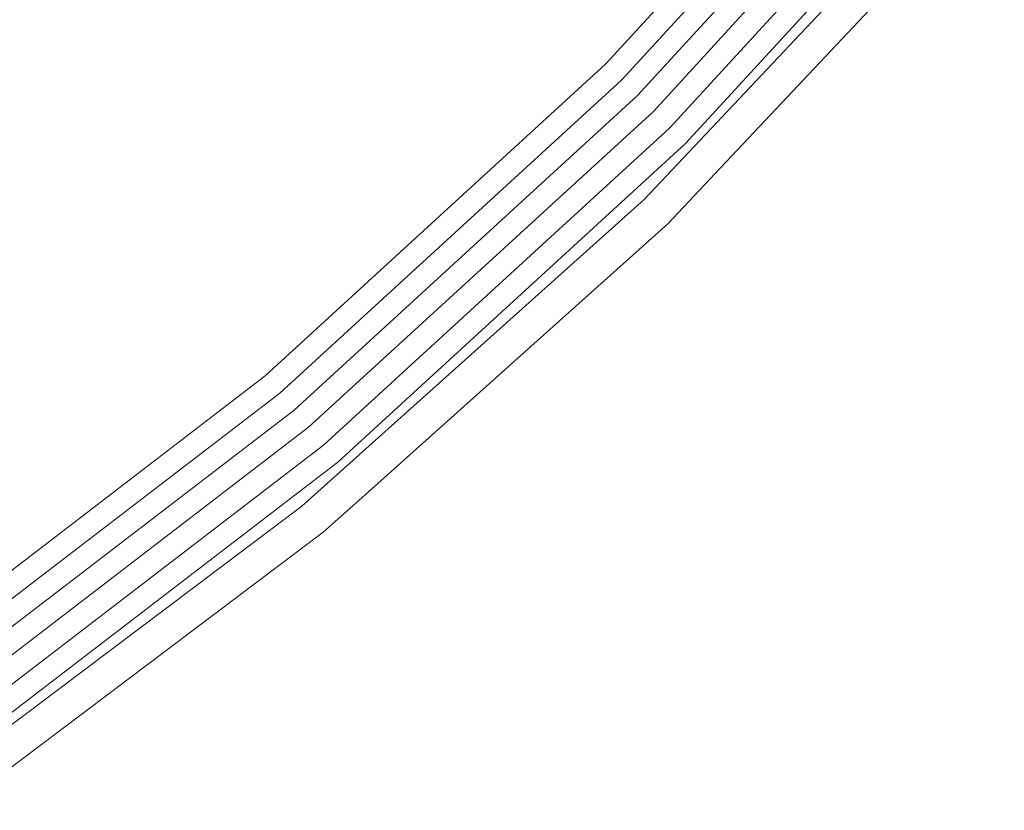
# Model space of a CAD drawing. Header units: millimetres. Extents: x -121 to 130, y -124 to 124.
# Tile 27 of 41: x 70 to 92, y -99 to -82. Entities that reach past the tile are written whole.
import ezdxf

# ---------------------------------------------------------------- set-up
doc = ezdxf.new("R2010")
doc.units = ezdxf.units.MM
doc.header["$LTSCALE"] = 25.4
doc.layers.add('Lighting-Moving Light', color=7, linetype='Continuous', lineweight=5, true_color=0x000000)

# ---------------------------------------------------------------- blocks, each defined once
blk = doc.blocks.new('Group-2-1')
at = {"layer": 'Lighting-Moving Light', "color": 7, "linetype": 'Continuous', "lineweight": 5, "transparency": 33554687}
for points, invisible_edges in [([(-38414.917, 5638.843, -578.305), (-38421.828, 5631.301, -578.305), (-38421.827, 5631.3, -578.263), (-38414.916, 5638.842, -578.263)], 14), ([(-38421.828, 5631.301, -578.305), (-38414.917, 5638.843, -578.305), (-38414.159, 5638.206, -677.305), (-38421.128, 5630.601, -677.305)], 10), ([(-38414.916, 5638.842, -578.263), (-38421.827, 5631.3, -578.263), (-38421.823, 5631.296, -578.222), (-38414.912, 5638.839, -578.222)], 15), ([(-38414.912, 5638.839, -578.222), (-38421.823, 5631.296, -578.222), (-38421.818, 5631.291, -578.181), (-38414.906, 5638.833, -578.181)], 15), ([(-38414.906, 5638.833, -578.181), (-38421.818, 5631.291, -578.181), (-38421.809, 5631.283, -578.141), (-38414.897, 5638.826, -578.141)], 15), ([(-38414.897, 5638.826, -578.141), (-38421.809, 5631.283, -578.141), (-38421.799, 5631.272, -578.103), (-38414.886, 5638.816, -578.103)], 15), ([(-38414.886, 5638.816, -578.103), (-38421.799, 5631.272, -578.103), (-38421.786, 5631.259, -578.065), (-38414.872, 5638.805, -578.065)], 15), ([(-38414.872, 5638.805, -578.065), (-38421.786, 5631.259, -578.065), (-38421.771, 5631.244, -578.029), (-38414.856, 5638.791, -578.029)], 15), ([(-38414.856, 5638.791, -578.029), (-38421.771, 5631.244, -578.029), (-38421.754, 5631.227, -577.995), (-38414.838, 5638.776, -577.995)], 15), ([(-38414.838, 5638.776, -577.995), (-38421.754, 5631.227, -577.995), (-38421.735, 5631.209, -577.963), (-38414.817, 5638.759, -577.963)], 15), ([(-38414.817, 5638.759, -577.963), (-38421.735, 5631.209, -577.963), (-38421.715, 5631.188, -577.934), (-38414.795, 5638.74, -577.934)], 15), ([(-38414.795, 5638.74, -577.934), (-38421.715, 5631.188, -577.934), (-38421.692, 5631.166, -577.907), (-38414.77, 5638.72, -577.907)], 15), ([(-38414.77, 5638.72, -577.907), (-38421.692, 5631.166, -577.907), (-38421.669, 5631.142, -577.882), (-38414.745, 5638.698, -577.882)], 15), ([(-38414.745, 5638.698, -577.882), (-38421.669, 5631.142, -577.882), (-38421.643, 5631.116, -577.861), (-38414.717, 5638.675, -577.861)], 15), ([(-38414.717, 5638.675, -577.861), (-38421.643, 5631.116, -577.861), (-38421.617, 5631.09, -577.843), (-38414.689, 5638.651, -577.843)], 15), ([(-38414.689, 5638.651, -577.843), (-38421.617, 5631.09, -577.843), (-38421.59, 5631.063, -577.827), (-38414.659, 5638.626, -577.827)], 15), ([(-38414.659, 5638.626, -577.827), (-38421.59, 5631.063, -577.827), (-38421.561, 5631.035, -577.815), (-38414.629, 5638.601, -577.815)], 15), ([(-38414.629, 5638.601, -577.815), (-38421.561, 5631.035, -577.815), (-38421.533, 5631.006, -577.807), (-38414.597, 5638.574, -577.807)], 15), ([(-38414.597, 5638.574, -577.807), (-38421.533, 5631.006, -577.807), (-38421.503, 5630.977, -577.802), (-38414.566, 5638.548, -577.802)], 15), ([(-38414.566, 5638.548, -577.802), (-38421.503, 5630.977, -577.802), (-38421.474, 5630.947, -577.8), (-38414.534, 5638.521, -577.8)], 11), ([(-38420.975, 5628.296, -577.8), (-38413.992, 5635.707, -577.8), (-38414.534, 5638.521, -577.8), (-38421.474, 5630.947, -577.8)], 10), ([(-38414.157, 5638.205, -677.348), (-38421.126, 5630.599, -677.348), (-38421.128, 5630.601, -677.305), (-38414.159, 5638.206, -677.305)], 11), ([(-38414.152, 5638.201, -677.391), (-38421.122, 5630.595, -677.391), (-38421.126, 5630.599, -677.348), (-38414.157, 5638.205, -677.348)], 15), ([(-38414.145, 5638.195, -677.433), (-38421.115, 5630.588, -677.433), (-38421.122, 5630.595, -677.391), (-38414.152, 5638.201, -677.391)], 15), ([(-38414.134, 5638.186, -677.475), (-38421.105, 5630.578, -677.475), (-38421.115, 5630.588, -677.433), (-38414.145, 5638.195, -677.433)], 15), ([(-38414.121, 5638.175, -677.515), (-38421.093, 5630.567, -677.515), (-38421.105, 5630.578, -677.475), (-38414.134, 5638.186, -677.475)], 15), ([(-38414.106, 5638.162, -677.553), (-38421.079, 5630.552, -677.553), (-38421.093, 5630.567, -677.515), (-38414.121, 5638.175, -677.515)], 15), ([(-38414.088, 5638.147, -677.589), (-38421.062, 5630.536, -677.589), (-38421.079, 5630.552, -677.553), (-38414.106, 5638.162, -677.553)], 15), ([(-38414.068, 5638.13, -677.624), (-38421.044, 5630.517, -677.624), (-38421.062, 5630.536, -677.589), (-38414.088, 5638.147, -677.589)], 15), ([(-38414.045, 5638.111, -677.655), (-38421.023, 5630.496, -677.655), (-38421.044, 5630.517, -677.624), (-38414.068, 5638.13, -677.624)], 15), ([(-38414.02, 5638.09, -677.684), (-38421, 5630.473, -677.684), (-38421.023, 5630.496, -677.655), (-38414.045, 5638.111, -677.655)], 15), ([(-38413.994, 5638.068, -677.711), (-38420.976, 5630.449, -677.711), (-38421, 5630.473, -677.684), (-38414.02, 5638.09, -677.684)], 15), ([(-38413.966, 5638.045, -677.734), (-38420.95, 5630.423, -677.734), (-38420.976, 5630.449, -677.711), (-38413.994, 5638.068, -677.711)], 15), ([(-38413.936, 5638.02, -677.754), (-38420.923, 5630.396, -677.754), (-38420.95, 5630.423, -677.734), (-38413.966, 5638.045, -677.734)], 15), ([(-38413.906, 5637.994, -677.77), (-38420.894, 5630.367, -677.77), (-38420.923, 5630.396, -677.754), (-38413.936, 5638.02, -677.754)], 15), ([(-38413.874, 5637.967, -677.783), (-38420.865, 5630.338, -677.783), (-38420.894, 5630.367, -677.77), (-38413.906, 5637.994, -677.77)], 15), ([(-38413.842, 5637.94, -677.793), (-38420.835, 5630.308, -677.793), (-38420.865, 5630.338, -677.783), (-38413.874, 5637.967, -677.783)], 15), ([(-38413.809, 5637.913, -677.798), (-38420.805, 5630.278, -677.798), (-38420.835, 5630.308, -677.793), (-38413.842, 5637.94, -677.793)], 15), ([(-38413.776, 5637.885, -677.8), (-38420.774, 5630.247, -677.8), (-38420.805, 5630.278, -677.798), (-38413.809, 5637.913, -677.798)], 14), ([(-38413.379, 5637.552, -677.8), (-38420.408, 5629.881, -677.8), (-38420.774, 5630.247, -677.8), (-38413.776, 5637.885, -677.8)], 10), ([(-38413.347, 5637.525, -677.798), (-38420.378, 5629.851, -677.798), (-38420.408, 5629.881, -677.8), (-38413.379, 5637.552, -677.8)], 11), ([(-38413.314, 5637.498, -677.792), (-38420.348, 5629.822, -677.792), (-38420.378, 5629.851, -677.798), (-38413.347, 5637.525, -677.798)], 15), ([(-38413.283, 5637.471, -677.782), (-38420.319, 5629.792, -677.782), (-38420.348, 5629.822, -677.792), (-38413.314, 5637.498, -677.792)], 15), ([(-38413.252, 5637.445, -677.769), (-38420.291, 5629.764, -677.769), (-38420.319, 5629.792, -677.782), (-38413.283, 5637.471, -677.782)], 15), ([(-38413.222, 5637.42, -677.752), (-38420.263, 5629.736, -677.752), (-38420.291, 5629.764, -677.769), (-38413.252, 5637.445, -677.769)], 15), ([(-38413.193, 5637.396, -677.733), (-38420.236, 5629.709, -677.733), (-38420.263, 5629.736, -677.752), (-38413.222, 5637.42, -677.752)], 15), ([(-38413.165, 5637.373, -677.71), (-38420.211, 5629.684, -677.71), (-38420.236, 5629.709, -677.733), (-38413.193, 5637.396, -677.733)], 15), ([(-38413.139, 5637.351, -677.684), (-38420.187, 5629.66, -677.684), (-38420.211, 5629.684, -677.71), (-38413.165, 5637.373, -677.71)], 15), ([(-38413.115, 5637.331, -677.655), (-38420.165, 5629.638, -677.655), (-38420.187, 5629.66, -677.684), (-38413.139, 5637.351, -677.684)], 15), ([(-38413.093, 5637.312, -677.624), (-38420.144, 5629.617, -677.624), (-38420.165, 5629.638, -677.655), (-38413.115, 5637.331, -677.655)], 15), ([(-38413.073, 5637.295, -677.591), (-38420.126, 5629.599, -677.591), (-38420.144, 5629.617, -677.624), (-38413.093, 5637.312, -677.624)], 15), ([(-38413.055, 5637.281, -677.555), (-38420.109, 5629.582, -677.555), (-38420.126, 5629.599, -677.591), (-38413.073, 5637.295, -677.591)], 15), ([(-38413.04, 5637.268, -677.518), (-38420.095, 5629.568, -677.518), (-38420.109, 5629.582, -677.555), (-38413.055, 5637.281, -677.555)], 15), ([(-38413.027, 5637.257, -677.478), (-38420.083, 5629.556, -677.478), (-38420.095, 5629.568, -677.518), (-38413.04, 5637.268, -677.518)], 15), ([(-38413.017, 5637.248, -677.438), (-38420.074, 5629.547, -677.438), (-38420.083, 5629.556, -677.478), (-38413.027, 5637.257, -677.478)], 15), ([(-38413.009, 5637.242, -677.397), (-38420.067, 5629.54, -677.397), (-38420.074, 5629.547, -677.438), (-38413.017, 5637.248, -677.438)], 15), ([(-38413.004, 5637.237, -677.355), (-38420.062, 5629.535, -677.355), (-38420.067, 5629.54, -677.397), (-38413.009, 5637.242, -677.397)], 15), ([(-38413.002, 5637.236, -677.312), (-38420.06, 5629.533, -677.312), (-38420.062, 5629.535, -677.355), (-38413.004, 5637.237, -677.355)], 14), ([(-38420.06, 5629.533, -677.312), (-38413.002, 5637.236, -677.312), (-38413.425, 5635.216, -578.545)], 10), ([(-38413.992, 5635.707, -577.8), (-38420.975, 5628.296, -577.8), (-38420.929, 5628.249, -577.803), (-38413.943, 5635.664, -577.803)], 14), ([(-38413.943, 5635.664, -577.803), (-38420.929, 5628.249, -577.803), (-38420.884, 5628.203, -577.811), (-38413.894, 5635.622, -577.811)], 15), ([(-38413.894, 5635.622, -577.811), (-38420.884, 5628.203, -577.811), (-38420.84, 5628.158, -577.825), (-38413.846, 5635.58, -577.825)], 15), ([(-38413.846, 5635.58, -577.825), (-38420.84, 5628.158, -577.825), (-38420.796, 5628.113, -577.845), (-38413.799, 5635.54, -577.845)], 15), ([(-38413.799, 5635.54, -577.845), (-38420.796, 5628.113, -577.845), (-38420.754, 5628.07, -577.87), (-38413.754, 5635.5, -577.87)], 15), ([(-38413.754, 5635.5, -577.87), (-38420.754, 5628.07, -577.87), (-38420.714, 5628.029, -577.9), (-38413.71, 5635.462, -577.9)], 15), ([(-38413.71, 5635.462, -577.9), (-38420.714, 5628.029, -577.9), (-38420.676, 5627.989, -577.935), (-38413.668, 5635.426, -577.935)], 15), ([(-38413.668, 5635.426, -577.935), (-38420.676, 5627.989, -577.935), (-38420.639, 5627.952, -577.974), (-38413.629, 5635.393, -577.974)], 15), ([(-38413.629, 5635.393, -577.974), (-38420.639, 5627.952, -577.974), (-38420.606, 5627.918, -578.018), (-38413.593, 5635.361, -578.018)], 15), ([(-38413.593, 5635.361, -578.018), (-38420.606, 5627.918, -578.018), (-38420.575, 5627.886, -578.066), (-38413.559, 5635.332, -578.066)], 15), ([(-38413.559, 5635.332, -578.066), (-38420.575, 5627.886, -578.066), (-38420.547, 5627.857, -578.117), (-38413.529, 5635.306, -578.117)], 15), ([(-38413.529, 5635.306, -578.117), (-38420.547, 5627.857, -578.117), (-38420.522, 5627.832, -578.172), (-38413.502, 5635.283, -578.172)], 15), ([(-38413.502, 5635.283, -578.172), (-38420.522, 5627.832, -578.172), (-38420.501, 5627.81, -578.23), (-38413.479, 5635.263, -578.23)], 15), ([(-38413.479, 5635.263, -578.23), (-38420.501, 5627.81, -578.23), (-38420.484, 5627.792, -578.29), (-38413.46, 5635.247, -578.29)], 15), ([(-38413.46, 5635.247, -578.29), (-38420.484, 5627.792, -578.29), (-38420.47, 5627.778, -578.352), (-38413.445, 5635.234, -578.352)], 15), ([(-38413.445, 5635.234, -578.352), (-38420.47, 5627.778, -578.352), (-38420.46, 5627.768, -578.415), (-38413.434, 5635.224, -578.415)], 15), ([(-38413.434, 5635.224, -578.415), (-38420.46, 5627.768, -578.415), (-38420.453, 5627.761, -578.48), (-38413.428, 5635.218, -578.48)], 15), ([(-38419.402, 5628.873, -578.545), (-38413.425, 5635.216, -578.545), (-38413.428, 5635.218, -578.48), (-38420.453, 5627.761, -578.48)], 14), ([(-38413.425, 5635.216, -578.545), (-38419.402, 5628.873, -578.545), (-38420.06, 5629.533, -677.312)], 10), ([(-38421.828, 5631.301, -578.305), (-38429.369, 5624.39, -578.305), (-38429.369, 5624.389, -578.263), (-38421.827, 5631.3, -578.263)], 14), ([(-38429.369, 5624.39, -578.305), (-38421.828, 5631.301, -578.305), (-38421.128, 5630.601, -677.305), (-38428.733, 5623.632, -677.305)], 10), ([(-38421.827, 5631.3, -578.263), (-38429.369, 5624.389, -578.263), (-38429.365, 5624.385, -578.222), (-38421.823, 5631.296, -578.222)], 15), ([(-38421.823, 5631.296, -578.222), (-38429.365, 5624.385, -578.222), (-38429.36, 5624.379, -578.181), (-38421.818, 5631.291, -578.181)], 15), ([(-38421.818, 5631.291, -578.181), (-38429.36, 5624.379, -578.181), (-38429.353, 5624.37, -578.141), (-38421.809, 5631.283, -578.141)], 15), ([(-38421.809, 5631.283, -578.141), (-38429.353, 5624.37, -578.141), (-38429.343, 5624.359, -578.103), (-38421.799, 5631.272, -578.103)], 15), ([(-38421.799, 5631.272, -578.103), (-38429.343, 5624.359, -578.103), (-38429.332, 5624.345, -578.065), (-38421.786, 5631.259, -578.065)], 15), ([(-38421.786, 5631.259, -578.065), (-38429.332, 5624.345, -578.065), (-38429.318, 5624.329, -578.029), (-38421.771, 5631.244, -578.029)], 15), ([(-38421.771, 5631.244, -578.029), (-38429.318, 5624.329, -578.029), (-38429.303, 5624.311, -577.995), (-38421.754, 5631.227, -577.995)], 15), ([(-38421.754, 5631.227, -577.995), (-38429.303, 5624.311, -577.995), (-38429.286, 5624.29, -577.963), (-38421.735, 5631.209, -577.963)], 15), ([(-38421.735, 5631.209, -577.963), (-38429.286, 5624.29, -577.963), (-38429.267, 5624.268, -577.934), (-38421.715, 5631.188, -577.934)], 15), ([(-38421.715, 5631.188, -577.934), (-38429.267, 5624.268, -577.934), (-38429.246, 5624.244, -577.907), (-38421.692, 5631.166, -577.907)], 15), ([(-38421.692, 5631.166, -577.907), (-38429.246, 5624.244, -577.907), (-38429.225, 5624.218, -577.882), (-38421.669, 5631.142, -577.882)], 15), ([(-38421.669, 5631.142, -577.882), (-38429.225, 5624.218, -577.882), (-38429.202, 5624.19, -577.861), (-38421.643, 5631.116, -577.861)], 15), ([(-38421.643, 5631.116, -577.861), (-38429.202, 5624.19, -577.861), (-38429.178, 5624.162, -577.843), (-38421.617, 5631.09, -577.843)], 15), ([(-38421.617, 5631.09, -577.843), (-38429.178, 5624.162, -577.843), (-38429.153, 5624.132, -577.827), (-38421.59, 5631.063, -577.827)], 15), ([(-38421.59, 5631.063, -577.827), (-38429.153, 5624.132, -577.827), (-38429.127, 5624.102, -577.815), (-38421.561, 5631.035, -577.815)], 15), ([(-38421.561, 5631.035, -577.815), (-38429.127, 5624.102, -577.815), (-38429.101, 5624.07, -577.807), (-38421.533, 5631.006, -577.807)], 15), ([(-38421.533, 5631.006, -577.807), (-38429.101, 5624.07, -577.807), (-38429.075, 5624.039, -577.802), (-38421.503, 5630.977, -577.802)], 15), ([(-38421.503, 5630.977, -577.802), (-38429.075, 5624.039, -577.802), (-38429.048, 5624.007, -577.8), (-38421.474, 5630.947, -577.8)], 11), ([(-38428.56, 5621.504, -577.8), (-38420.975, 5628.296, -577.8), (-38421.474, 5630.947, -577.8), (-38429.048, 5624.007, -577.8)], 10), ([(-38421.126, 5630.599, -677.348), (-38428.732, 5623.63, -677.348), (-38428.733, 5623.632, -677.305), (-38421.128, 5630.601, -677.305)], 11), ([(-38421.122, 5630.595, -677.391), (-38428.728, 5623.625, -677.391), (-38428.732, 5623.63, -677.348), (-38421.126, 5630.599, -677.348)], 15), ([(-38421.115, 5630.588, -677.433), (-38428.721, 5623.618, -677.433), (-38428.728, 5623.625, -677.391), (-38421.122, 5630.595, -677.391)], 15), ([(-38421.105, 5630.578, -677.475), (-38428.713, 5623.608, -677.475), (-38428.721, 5623.618, -677.433), (-38421.115, 5630.588, -677.433)], 15), ([(-38421.093, 5630.567, -677.515), (-38428.702, 5623.595, -677.515), (-38428.713, 5623.608, -677.475), (-38421.105, 5630.578, -677.475)], 15), ([(-38421.079, 5630.552, -677.553), (-38428.689, 5623.579, -677.553), (-38428.702, 5623.595, -677.515), (-38421.093, 5630.567, -677.515)], 15), ([(-38421.062, 5630.536, -677.589), (-38428.674, 5623.561, -677.589), (-38428.689, 5623.579, -677.553), (-38421.079, 5630.552, -677.553)], 15), ([(-38421.044, 5630.517, -677.624), (-38428.657, 5623.541, -677.624), (-38428.674, 5623.561, -677.589), (-38421.062, 5630.536, -677.589)], 15), ([(-38421.023, 5630.496, -677.655), (-38428.638, 5623.518, -677.655), (-38428.657, 5623.541, -677.624), (-38421.044, 5630.517, -677.624)], 15), ([(-38421, 5630.473, -677.684), (-38428.617, 5623.494, -677.684), (-38428.638, 5623.518, -677.655), (-38421.023, 5630.496, -677.655)], 15), ([(-38420.976, 5630.449, -677.711), (-38428.595, 5623.467, -677.711), (-38428.617, 5623.494, -677.684), (-38421, 5630.473, -677.684)], 15), ([(-38420.95, 5630.423, -677.734), (-38428.571, 5623.439, -677.734), (-38428.595, 5623.467, -677.711), (-38420.976, 5630.449, -677.711)], 15), ([(-38420.923, 5630.396, -677.754), (-38428.547, 5623.41, -677.754), (-38428.571, 5623.439, -677.734), (-38420.95, 5630.423, -677.734)], 15), ([(-38420.894, 5630.367, -677.77), (-38428.521, 5623.379, -677.77), (-38428.547, 5623.41, -677.754), (-38420.923, 5630.396, -677.754)], 15), ([(-38420.865, 5630.338, -677.783), (-38428.494, 5623.347, -677.783), (-38428.521, 5623.379, -677.77), (-38420.894, 5630.367, -677.77)], 15), ([(-38420.835, 5630.308, -677.793), (-38428.467, 5623.315, -677.793), (-38428.494, 5623.347, -677.783), (-38420.865, 5630.338, -677.783)], 15), ([(-38420.805, 5630.278, -677.798), (-38428.439, 5623.282, -677.798), (-38428.467, 5623.315, -677.793), (-38420.835, 5630.308, -677.793)], 15), ([(-38420.774, 5630.247, -677.8), (-38428.412, 5623.249, -677.8), (-38428.439, 5623.282, -677.798), (-38420.805, 5630.278, -677.798)], 14), ([(-38428.412, 5623.249, -677.8), (-38420.774, 5630.247, -677.8), (-38420.408, 5629.881, -677.8), (-38428.079, 5622.852, -677.8)], 10), ([(-38420.378, 5629.851, -677.798), (-38428.052, 5622.82, -677.798), (-38428.079, 5622.852, -677.8), (-38420.408, 5629.881, -677.8)], 11), ([(-38420.348, 5629.822, -677.792), (-38428.025, 5622.788, -677.792), (-38428.052, 5622.82, -677.798), (-38420.378, 5629.851, -677.798)], 15), ([(-38420.319, 5629.792, -677.782), (-38427.998, 5622.756, -677.782), (-38428.025, 5622.788, -677.792), (-38420.348, 5629.822, -677.792)], 15), ([(-38420.291, 5629.764, -677.769), (-38427.972, 5622.725, -677.769), (-38427.998, 5622.756, -677.782), (-38420.319, 5629.792, -677.782)], 15), ([(-38420.263, 5629.736, -677.752), (-38427.947, 5622.695, -677.752), (-38427.972, 5622.725, -677.769), (-38420.291, 5629.764, -677.769)], 15), ([(-38420.236, 5629.709, -677.733), (-38427.923, 5622.666, -677.733), (-38427.947, 5622.695, -677.752), (-38420.263, 5629.736, -677.752)], 15), ([(-38420.211, 5629.684, -677.71), (-38427.9, 5622.639, -677.71), (-38427.923, 5622.666, -677.733), (-38420.236, 5629.709, -677.733)], 15), ([(-38420.187, 5629.66, -677.684), (-38427.878, 5622.613, -677.684), (-38427.9, 5622.639, -677.71), (-38420.211, 5629.684, -677.71)], 15), ([(-38420.165, 5629.638, -677.655), (-38427.858, 5622.589, -677.655), (-38427.878, 5622.613, -677.684), (-38420.187, 5629.66, -677.684)], 15), ([(-38420.144, 5629.617, -677.624), (-38427.839, 5622.566, -677.624), (-38427.858, 5622.589, -677.655), (-38420.165, 5629.638, -677.655)], 15), ([(-38420.126, 5629.599, -677.591), (-38427.822, 5622.546, -677.591), (-38427.839, 5622.566, -677.624), (-38420.144, 5629.617, -677.624)], 15), ([(-38420.109, 5629.582, -677.555), (-38427.807, 5622.529, -677.555), (-38427.822, 5622.546, -677.591), (-38420.126, 5629.599, -677.591)], 15), ([(-38420.095, 5629.568, -677.518), (-38427.794, 5622.513, -677.518), (-38427.807, 5622.529, -677.555), (-38420.109, 5629.582, -677.555)], 15), ([(-38420.083, 5629.556, -677.478), (-38427.784, 5622.5, -677.478), (-38427.794, 5622.513, -677.518), (-38420.095, 5629.568, -677.518)], 15), ([(-38420.074, 5629.547, -677.438), (-38427.775, 5622.49, -677.438), (-38427.784, 5622.5, -677.478), (-38420.083, 5629.556, -677.478)], 15), ([(-38420.067, 5629.54, -677.397), (-38427.769, 5622.482, -677.397), (-38427.775, 5622.49, -677.438), (-38420.074, 5629.547, -677.438)], 15), ([(-38420.062, 5629.535, -677.355), (-38427.764, 5622.477, -677.355), (-38427.769, 5622.482, -677.397), (-38420.067, 5629.54, -677.397)], 15), ([(-38420.06, 5629.533, -677.312), (-38427.763, 5622.475, -677.312), (-38427.764, 5622.477, -677.355), (-38420.062, 5629.535, -677.355)], 14), ([(-38427.763, 5622.475, -677.312), (-38420.06, 5629.533, -677.312), (-38420.451, 5627.759, -578.545)], 10), ([(-38420.06, 5629.533, -677.312), (-38419.402, 5628.873, -578.545), (-38420.451, 5627.759, -578.545)], 9), ([(-38420.453, 5627.761, -578.48), (-38420.451, 5627.759, -578.545), (-38419.402, 5628.873, -578.545)], 9), ([(-38420.975, 5628.296, -577.8), (-38428.56, 5621.504, -577.8), (-38428.519, 5621.454, -577.803), (-38420.929, 5628.249, -577.803)], 14), ([(-38420.929, 5628.249, -577.803), (-38428.519, 5621.454, -577.803), (-38428.478, 5621.404, -577.811), (-38420.884, 5628.203, -577.811)], 15), ([(-38420.884, 5628.203, -577.811), (-38428.478, 5621.404, -577.811), (-38428.438, 5621.355, -577.825), (-38420.84, 5628.158, -577.825)], 15), ([(-38420.84, 5628.158, -577.825), (-38428.438, 5621.355, -577.825), (-38428.398, 5621.307, -577.845), (-38420.796, 5628.113, -577.845)], 15), ([(-38420.796, 5628.113, -577.845), (-38428.398, 5621.307, -577.845), (-38428.36, 5621.26, -577.87), (-38420.754, 5628.07, -577.87)], 15), ([(-38420.754, 5628.07, -577.87), (-38428.36, 5621.26, -577.87), (-38428.323, 5621.215, -577.9), (-38420.714, 5628.029, -577.9)], 15), ([(-38420.714, 5628.029, -577.9), (-38428.323, 5621.215, -577.9), (-38428.288, 5621.173, -577.935), (-38420.676, 5627.989, -577.935)], 15), ([(-38420.676, 5627.989, -577.935), (-38428.288, 5621.173, -577.935), (-38428.255, 5621.133, -577.974), (-38420.639, 5627.952, -577.974)], 15), ([(-38420.639, 5627.952, -577.974), (-38428.255, 5621.133, -577.974), (-38428.225, 5621.096, -578.018), (-38420.606, 5627.918, -578.018)], 15), ([(-38420.606, 5627.918, -578.018), (-38428.225, 5621.096, -578.018), (-38428.197, 5621.061, -578.066), (-38420.575, 5627.886, -578.066)], 15), ([(-38420.575, 5627.886, -578.066), (-38428.197, 5621.061, -578.066), (-38428.171, 5621.031, -578.117), (-38420.547, 5627.857, -578.117)], 15), ([(-38420.547, 5627.857, -578.117), (-38428.171, 5621.031, -578.117), (-38428.149, 5621.003, -578.172), (-38420.522, 5627.832, -578.172)], 15), ([(-38420.522, 5627.832, -578.172), (-38428.149, 5621.003, -578.172), (-38428.13, 5620.98, -578.23), (-38420.501, 5627.81, -578.23)], 15), ([(-38420.501, 5627.81, -578.23), (-38428.13, 5620.98, -578.23), (-38428.114, 5620.96, -578.29), (-38420.484, 5627.792, -578.29)], 15), ([(-38420.484, 5627.792, -578.29), (-38428.114, 5620.96, -578.29), (-38428.101, 5620.945, -578.352), (-38420.47, 5627.778, -578.352)], 15), ([(-38420.47, 5627.778, -578.352), (-38428.101, 5620.945, -578.352), (-38428.092, 5620.934, -578.415), (-38420.46, 5627.768, -578.415)], 15), ([(-38420.46, 5627.768, -578.415), (-38428.092, 5620.934, -578.415), (-38428.086, 5620.927, -578.48), (-38420.453, 5627.761, -578.48)], 15), ([(-38427.159, 5621.753, -578.545), (-38420.451, 5627.759, -578.545), (-38420.453, 5627.761, -578.48), (-38428.086, 5620.927, -578.48)], 14), ([(-38420.451, 5627.759, -578.545), (-38427.159, 5621.753, -578.545), (-38427.763, 5622.475, -677.312)], 10), ([(-38429.369, 5624.39, -578.305), (-38437.485, 5618.163, -578.305), (-38437.484, 5618.162, -578.263), (-38429.369, 5624.389, -578.263)], 14), ([(-38437.485, 5618.163, -578.305), (-38429.369, 5624.39, -578.305), (-38428.733, 5623.632, -677.305), (-38436.917, 5617.352, -677.305)], 10), ([(-38429.369, 5624.389, -578.263), (-38437.484, 5618.162, -578.263), (-38437.481, 5618.158, -578.222), (-38429.365, 5624.385, -578.222)], 15), ([(-38429.365, 5624.385, -578.222), (-38437.481, 5618.158, -578.222), (-38437.477, 5618.151, -578.181), (-38429.36, 5624.379, -578.181)], 15), ([(-38429.36, 5624.379, -578.181), (-38437.477, 5618.151, -578.181), (-38437.47, 5618.142, -578.141), (-38429.353, 5624.37, -578.141)], 15), ([(-38429.353, 5624.37, -578.141), (-38437.47, 5618.142, -578.141), (-38437.461, 5618.13, -578.103), (-38429.343, 5624.359, -578.103)], 15), ([(-38429.343, 5624.359, -578.103), (-38437.461, 5618.13, -578.103), (-38437.451, 5618.115, -578.065), (-38429.332, 5624.345, -578.065)], 15), ([(-38429.332, 5624.345, -578.065), (-38437.451, 5618.115, -578.065), (-38437.439, 5618.098, -578.029), (-38429.318, 5624.329, -578.029)], 15), ([(-38429.318, 5624.329, -578.029), (-38437.439, 5618.098, -578.029), (-38437.425, 5618.078, -577.995), (-38429.303, 5624.311, -577.995)], 15), ([(-38429.303, 5624.311, -577.995), (-38437.425, 5618.078, -577.995), (-38437.41, 5618.056, -577.963), (-38429.286, 5624.29, -577.963)], 15), ([(-38429.286, 5624.29, -577.963), (-38437.41, 5618.056, -577.963), (-38437.393, 5618.032, -577.934), (-38429.267, 5624.268, -577.934)], 15), ([(-38429.267, 5624.268, -577.934), (-38437.393, 5618.032, -577.934), (-38437.375, 5618.006, -577.907), (-38429.246, 5624.244, -577.907)], 15), ([(-38429.246, 5624.244, -577.907), (-38437.375, 5618.006, -577.907), (-38437.356, 5617.979, -577.882), (-38429.225, 5624.218, -577.882)], 15), ([(-38429.225, 5624.218, -577.882), (-38437.356, 5617.979, -577.882), (-38437.335, 5617.949, -577.861), (-38429.202, 5624.19, -577.861)], 15), ([(-38429.202, 5624.19, -577.861), (-38437.335, 5617.949, -577.861), (-38437.314, 5617.919, -577.843), (-38429.178, 5624.162, -577.843)], 15), ([(-38429.178, 5624.162, -577.843), (-38437.314, 5617.919, -577.843), (-38437.292, 5617.887, -577.827), (-38429.153, 5624.132, -577.827)], 15), ([(-38429.153, 5624.132, -577.827), (-38437.292, 5617.887, -577.827), (-38437.269, 5617.855, -577.815), (-38429.127, 5624.102, -577.815)], 15), ([(-38429.127, 5624.102, -577.815), (-38437.269, 5617.855, -577.815), (-38437.245, 5617.821, -577.807), (-38429.101, 5624.07, -577.807)], 15), ([(-38429.101, 5624.07, -577.807), (-38437.245, 5617.821, -577.807), (-38437.222, 5617.787, -577.802), (-38429.075, 5624.039, -577.802)], 15), ([(-38429.075, 5624.039, -577.802), (-38437.222, 5617.787, -577.802), (-38437.198, 5617.753, -577.8), (-38429.048, 5624.007, -577.8)], 11), ([(-38429.048, 5624.007, -577.8), (-38437.198, 5617.753, -577.8), (-38436.694, 5615.379, -577.8), (-38428.56, 5621.504, -577.8)], 10), ([(-38428.732, 5623.63, -677.348), (-38436.916, 5617.35, -677.348), (-38436.917, 5617.352, -677.305), (-38428.733, 5623.632, -677.305)], 11), ([(-38428.728, 5623.625, -677.391), (-38436.912, 5617.345, -677.391), (-38436.916, 5617.35, -677.348), (-38428.732, 5623.63, -677.348)], 15), ([(-38428.721, 5623.618, -677.433), (-38436.907, 5617.337, -677.433), (-38436.912, 5617.345, -677.391), (-38428.728, 5623.625, -677.391)], 15), ([(-38428.713, 5623.608, -677.475), (-38436.899, 5617.326, -677.475), (-38436.907, 5617.337, -677.433), (-38428.721, 5623.618, -677.433)], 15), ([(-38428.702, 5623.595, -677.515), (-38436.889, 5617.312, -677.515), (-38436.899, 5617.326, -677.475), (-38428.713, 5623.608, -677.475)], 15), ([(-38428.689, 5623.579, -677.553), (-38436.878, 5617.296, -677.553), (-38436.889, 5617.312, -677.515), (-38428.702, 5623.595, -677.515)], 15), ([(-38428.674, 5623.561, -677.589), (-38436.864, 5617.276, -677.589), (-38436.878, 5617.296, -677.553), (-38428.689, 5623.579, -677.553)], 15), ([(-38428.657, 5623.541, -677.624), (-38436.849, 5617.255, -677.624), (-38436.864, 5617.276, -677.589), (-38428.674, 5623.561, -677.589)], 15), ([(-38428.638, 5623.518, -677.655), (-38436.832, 5617.231, -677.655), (-38436.849, 5617.255, -677.624), (-38428.657, 5623.541, -677.624)], 15), ([(-38428.617, 5623.494, -677.684), (-38436.813, 5617.204, -677.684), (-38436.832, 5617.231, -677.655), (-38428.638, 5623.518, -677.655)], 15), ([(-38428.595, 5623.467, -677.711), (-38436.794, 5617.176, -677.711), (-38436.813, 5617.204, -677.684), (-38428.617, 5623.494, -677.684)], 15), ([(-38428.571, 5623.439, -677.734), (-38436.773, 5617.146, -677.734), (-38436.794, 5617.176, -677.711), (-38428.595, 5623.467, -677.711)], 15), ([(-38428.547, 5623.41, -677.754), (-38436.751, 5617.114, -677.754), (-38436.773, 5617.146, -677.734), (-38428.571, 5623.439, -677.734)], 15), ([(-38428.521, 5623.379, -677.77), (-38436.728, 5617.082, -677.77), (-38436.751, 5617.114, -677.754), (-38428.547, 5623.41, -677.754)], 15), ([(-38428.494, 5623.347, -677.783), (-38436.704, 5617.048, -677.783), (-38436.728, 5617.082, -677.77), (-38428.521, 5623.379, -677.77)], 15), ([(-38428.467, 5623.315, -677.793), (-38436.68, 5617.013, -677.793), (-38436.704, 5617.048, -677.783), (-38428.494, 5623.347, -677.783)], 15), ([(-38428.439, 5623.282, -677.798), (-38436.655, 5616.978, -677.798), (-38436.68, 5617.013, -677.793), (-38428.467, 5623.315, -677.793)], 15), ([(-38428.412, 5623.249, -677.8), (-38436.63, 5616.942, -677.8), (-38436.655, 5616.978, -677.798), (-38428.439, 5623.282, -677.798)], 14), ([(-38428.079, 5622.852, -677.8), (-38436.333, 5616.519, -677.8), (-38436.63, 5616.942, -677.8), (-38428.412, 5623.249, -677.8)], 10), ([(-38428.052, 5622.82, -677.798), (-38436.309, 5616.484, -677.798), (-38436.333, 5616.519, -677.8), (-38428.079, 5622.852, -677.8)], 11), ([(-38428.025, 5622.788, -677.792), (-38436.285, 5616.449, -677.792), (-38436.309, 5616.484, -677.798), (-38428.052, 5622.82, -677.798)], 15), ([(-38427.998, 5622.756, -677.782), (-38436.261, 5616.415, -677.782), (-38436.285, 5616.449, -677.792), (-38428.025, 5622.788, -677.792)], 15), ([(-38427.972, 5622.725, -677.769), (-38436.238, 5616.382, -677.769), (-38436.261, 5616.415, -677.782), (-38427.998, 5622.756, -677.782)], 15), ([(-38427.947, 5622.695, -677.752), (-38436.215, 5616.35, -677.752), (-38436.238, 5616.382, -677.769), (-38427.972, 5622.725, -677.769)], 15), ([(-38427.923, 5622.666, -677.733), (-38436.194, 5616.319, -677.733), (-38436.215, 5616.35, -677.752), (-38427.947, 5622.695, -677.752)], 15), ([(-38427.9, 5622.639, -677.71), (-38436.173, 5616.29, -677.71), (-38436.194, 5616.319, -677.733), (-38427.923, 5622.666, -677.733)], 15), ([(-38427.878, 5622.613, -677.684), (-38436.154, 5616.262, -677.684), (-38436.173, 5616.29, -677.71), (-38427.9, 5622.639, -677.71)], 15), ([(-38427.858, 5622.589, -677.655), (-38436.136, 5616.236, -677.655), (-38436.154, 5616.262, -677.684), (-38427.878, 5622.613, -677.684)], 15), ([(-38427.839, 5622.566, -677.624), (-38436.119, 5616.213, -677.624), (-38436.136, 5616.236, -677.655), (-38427.858, 5622.589, -677.655)], 15), ([(-38427.822, 5622.546, -677.591), (-38436.104, 5616.191, -677.591), (-38436.119, 5616.213, -677.624), (-38427.839, 5622.566, -677.624)], 15), ([(-38427.807, 5622.529, -677.555), (-38436.091, 5616.172, -677.555), (-38436.104, 5616.191, -677.591), (-38427.822, 5622.546, -677.591)], 15), ([(-38427.794, 5622.513, -677.518), (-38436.079, 5616.156, -677.518), (-38436.091, 5616.172, -677.555), (-38427.807, 5622.529, -677.555)], 15), ([(-38427.784, 5622.5, -677.478), (-38436.07, 5616.142, -677.478), (-38436.079, 5616.156, -677.518), (-38427.794, 5622.513, -677.518)], 15), ([(-38427.775, 5622.49, -677.438), (-38436.062, 5616.131, -677.438), (-38436.07, 5616.142, -677.478), (-38427.784, 5622.5, -677.478)], 15), ([(-38427.769, 5622.482, -677.397), (-38436.056, 5616.123, -677.397), (-38436.062, 5616.131, -677.438), (-38427.775, 5622.49, -677.438)], 15), ([(-38427.764, 5622.477, -677.355), (-38436.053, 5616.118, -677.355), (-38436.056, 5616.123, -677.397), (-38427.769, 5622.482, -677.397)], 15), ([(-38427.763, 5622.475, -677.312), (-38436.051, 5616.115, -677.312), (-38436.053, 5616.118, -677.355), (-38427.764, 5622.477, -677.355)], 14), ([(-38436.051, 5616.115, -677.312), (-38427.763, 5622.475, -677.312), (-38428.084, 5620.924, -578.545)], 10), ([(-38427.763, 5622.475, -677.312), (-38427.159, 5621.753, -578.545), (-38428.084, 5620.924, -578.545)], 9), ([(-38428.086, 5620.927, -578.48), (-38428.084, 5620.924, -578.545), (-38427.159, 5621.753, -578.545)], 9), ([(-38428.56, 5621.504, -577.8), (-38436.694, 5615.379, -577.8), (-38436.657, 5615.326, -577.803), (-38428.519, 5621.454, -577.803)], 14), ([(-38428.519, 5621.454, -577.803), (-38436.657, 5615.326, -577.803), (-38436.621, 5615.272, -577.811), (-38428.478, 5621.404, -577.811)], 15), ([(-38428.478, 5621.404, -577.811), (-38436.621, 5615.272, -577.811), (-38436.585, 5615.22, -577.825), (-38428.438, 5621.355, -577.825)], 15), ([(-38428.438, 5621.355, -577.825), (-38436.585, 5615.22, -577.825), (-38436.549, 5615.169, -577.845), (-38428.398, 5621.307, -577.845)], 15), ([(-38428.398, 5621.307, -577.845), (-38436.549, 5615.169, -577.845), (-38436.515, 5615.119, -577.87), (-38428.36, 5621.26, -577.87)], 15), ([(-38428.36, 5621.26, -577.87), (-38436.515, 5615.119, -577.87), (-38436.482, 5615.072, -577.9), (-38428.323, 5621.215, -577.9)], 15), ([(-38428.323, 5621.215, -577.9), (-38436.482, 5615.072, -577.9), (-38436.451, 5615.026, -577.935), (-38428.288, 5621.173, -577.935)], 15), ([(-38428.288, 5621.173, -577.935), (-38436.451, 5615.026, -577.935), (-38436.422, 5614.984, -577.974), (-38428.255, 5621.133, -577.974)], 15), ([(-38428.255, 5621.133, -577.974), (-38436.422, 5614.984, -577.974), (-38436.395, 5614.944, -578.018), (-38428.225, 5621.096, -578.018)], 15), ([(-38428.225, 5621.096, -578.018), (-38436.395, 5614.944, -578.018), (-38436.369, 5614.908, -578.066), (-38428.197, 5621.061, -578.066)], 15), ([(-38428.197, 5621.061, -578.066), (-38436.369, 5614.908, -578.066), (-38436.347, 5614.875, -578.117), (-38428.171, 5621.031, -578.117)], 15), ([(-38428.171, 5621.031, -578.117), (-38436.347, 5614.875, -578.117), (-38436.327, 5614.846, -578.172), (-38428.149, 5621.003, -578.172)], 15), ([(-38428.149, 5621.003, -578.172), (-38436.327, 5614.846, -578.172), (-38436.31, 5614.821, -578.23), (-38428.13, 5620.98, -578.23)], 15), ([(-38428.13, 5620.98, -578.23), (-38436.31, 5614.821, -578.23), (-38436.295, 5614.8, -578.29), (-38428.114, 5620.96, -578.29)], 15), ([(-38428.114, 5620.96, -578.29), (-38436.295, 5614.8, -578.29), (-38436.284, 5614.783, -578.352), (-38428.101, 5620.945, -578.352)], 15), ([(-38428.101, 5620.945, -578.352), (-38436.284, 5614.783, -578.352), (-38436.276, 5614.771, -578.415), (-38428.092, 5620.934, -578.415)], 15), ([(-38428.092, 5620.934, -578.415), (-38436.276, 5614.771, -578.415), (-38436.271, 5614.764, -578.48), (-38428.086, 5620.927, -578.48)], 15), ([(-38435.506, 5615.335, -578.545), (-38428.084, 5620.924, -578.545), (-38428.086, 5620.927, -578.48), (-38436.271, 5614.764, -578.48)], 14), ([(-38428.084, 5620.924, -578.545), (-38435.506, 5615.335, -578.545), (-38436.051, 5616.115, -677.312)], 10)]:
    blk.add_3dface(points, dxfattribs=dict(at, invisible_edges=invisible_edges))
at = {"layer": 'Lighting-Moving Light', "color": 0, "flags": 1}
for tag in ['Yoke', 'Body', 'Base', 'Lens']:
    blk.add_attdef(tag, (-23394.144, 17430.034), '', height=0.18, dxfattribs=at)

msp = doc.modelspace()

# ---------------------------------------------------------------- block references
at = {"layer": 'Lighting-Moving Light', "color": 7, "transparency": 33554687}
msp.add_blockref('Group-2-1', (38504.739, -5714.213), dxfattribs=at)

doc.saveas('drawing.dxf')
